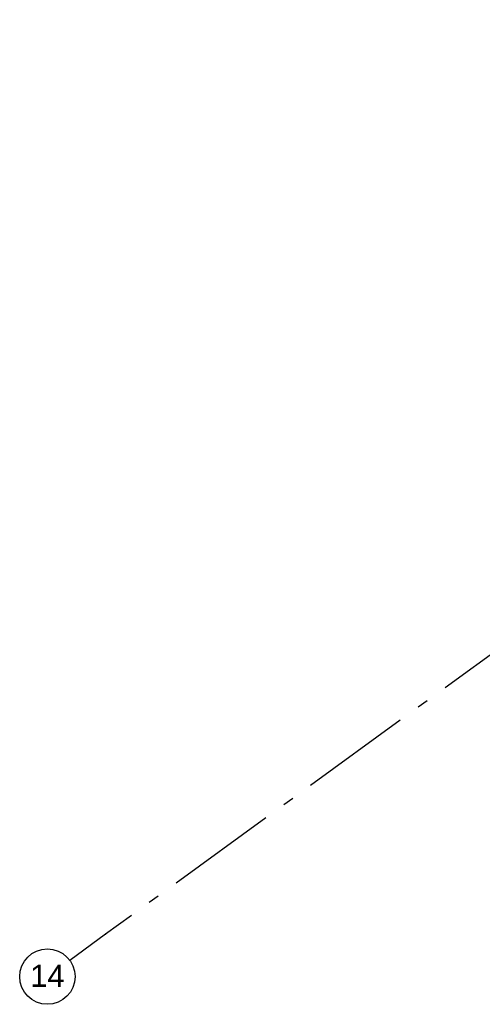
# Model space of a CAD drawing. Header units: millimetres. Extents: x -150 to 340869, y -1115 to 365939.
# Tile 119 of 193: x 319242 to 321330, y 333759 to 338205. Entities that reach past the tile are written whole.
import ezdxf
from ezdxf.enums import TextEntityAlignment as Align

# ---------------------------------------------------------------- set-up
doc = ezdxf.new("R2010")
doc.units = ezdxf.units.MM
doc.header["$LTSCALE"] = 0.5
doc.header["$MEASUREMENT"] = 0
doc.linetypes.add('Akselinje', pattern=[1500, 1000, -200, 100, -200])
doc.linetypes.add('PLINE', pattern=[0])
doc.layers.add('82-- Modullinjer(Nye konstruksjoner)', color=7, linetype='Continuous')
doc.styles.add('GENERATED_STYLE_4', font='arial.ttf')

# ---------------------------------------------------------------- blocks, each defined once
blk = doc.blocks.new('Standard grid marker[21]', base_point=(338110.8, 347502.7))
at = {"layer": '82-- Modullinjer(Nye konstruksjoner)', "linetype": 'Akselinje'}
for p, q in [((337949, 347385.1), (319629.9, 334075.5)), ((319629.9, 334075.5), (319468.1, 333958))]:
    blk.add_line(p, q, dxfattribs=at)
at = {"layer": '82-- Modullinjer(Nye konstruksjoner)', "linetype": 'PLINE'}
blk.add_circle((319366.9, 333884.5), 125, dxfattribs=at)
at = {"layer": '82-- Modullinjer(Nye konstruksjoner)', "linetype": 'Akselinje'}
blk.add_point((319629.9, 334075.5), dxfattribs=at)
blk.add_point((319629.9, 334075.5), dxfattribs=at)
at = {"layer": '82-- Modullinjer(Nye konstruksjoner)', "style": 'GENERATED_STYLE_4'}
for tag, p in [('AC_MarkerText_1_0', (338211.9, 347629.8)), ('AC_MarkerText_1_1', (319366.9, 333938.2))]:
    blk.add_attdef(tag, text='', height=100, rotation=360, dxfattribs=at).set_placement(p, align=Align.TOP_CENTER)

msp = doc.modelspace()

# ---------------------------------------------------------------- block references
at = {"layer": '82-- Modullinjer(Nye konstruksjoner)', "linetype": 'PLINE'}
ref = msp.add_blockref('Standard grid marker[21]', (338110.8, 347502.7), dxfattribs=at)
ref.add_attrib('AC_MarkerText_1_1', '14', dxfattribs={"color": 7, "height": 100, "rotation": 360, "style": 'GENERATED_STYLE_4'}).set_placement((319366.9, 333938.2), align=Align.TOP_CENTER)

doc.saveas('drawing.dxf')
